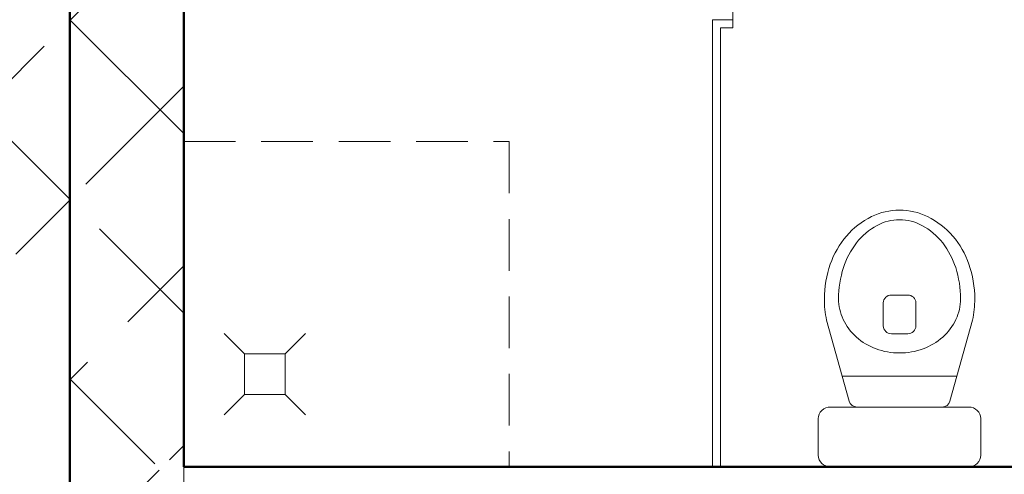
# Model space of a CAD drawing. Header units: millimetres. Extents: x -61343 to 9939, y -6894 to 7453.
# Tile 35 of 255: x -25529 to -25287, y 3578 to 3690. Entities that reach past the tile are written whole.
import ezdxf

# ---------------------------------------------------------------- set-up
doc = ezdxf.new("R2010")
doc.units = ezdxf.units.MM
doc.header["$MEASUREMENT"] = 0
doc.linetypes.add('DASHED', pattern=[19.049999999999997, 12.7, -6.35])
for name, color, linetype, lineweight in [('A_meble', 253, 'Continuous', 13), ('A_przekrojowe główne', 50, 'Continuous', 50), ('A_sanitarka', 140, 'Continuous', 13), ('A_wymiary', 253, 'Continuous', 9), ('A_ściany istniejące', 82, 'Continuous', 50), ('A_ściany istniejące hatch', 82, 'Continuous', 9), ('sanitarka', 140, 'Continuous', 13)]:
    doc.layers.add(name, color=color, linetype=linetype, lineweight=lineweight)
doc.layers.add('Konstrukcja - Ściany zew', color=7, linetype='Continuous')
doc.styles.get("Standard").update_dxf_attribs({"font": 'arial.ttf'})
doc.dimstyles.new('1do100', dxfattribs={"dimtxt": 20, "dimasz": 15, "dimexe": 15, "dimexo": 0.625, "dimgap": 6, "dimtad": 1, "dimtxsty": 'Standard', "dimblk": 'ARCHTICK', "dimcen": 2.5, "dimadec": 0, "dimazin": 0, "dimtfac": 1, "dimtmove": 0, "dimatfit": 3, "dimldrblk": 'OBLIQUE', "dimfxl": 15, "dimfxlon": 1, "dimarcsym": 0})

# ---------------------------------------------------------------- blocks, each defined once
blk = doc.blocks.new('_ArchTick')
at = {"color": 0, "linetype": 'ByBlock', "const_width": 0.15}
blk.add_lwpolyline([(-0.5, -0.5), (0.5, 0.5)], dxfattribs=at)
blk = doc.blocks.new('*D1275')
at = {"layer": 'A_wymiary', "color": 0, "lineweight": -2, "transparency": 16777216}
for p, q in [((-25578.20712169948, 3970.323442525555), (-25608.20712169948, 3970.323442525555)), ((-25593.20712169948, 3970.323442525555), (-25593.20712169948, 3368.323442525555)), ((-25578.20712169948, 3368.323442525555), (-25608.20712169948, 3368.323442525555))]:
    blk.add_line(p, q, dxfattribs=at)
at = {"layer": 'Defpoints', "color": 0, "transparency": 16777216}
for p in [(-25103.05965633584, 3970.323442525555), (-25593.20712169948, 3368.323442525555), (-24658.05965633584, 3368.323442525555)]:
    blk.add_point(p, dxfattribs=at)
at = {"layer": 'A_wymiary', "color": 0, "lineweight": -2, "transparency": 16777216, "xscale": 15, "yscale": 15, "zscale": 15}
for p, rotation in [((-25593.20712169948, 3970.323442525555), 90), ((-25593.20712169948, 3368.323442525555), 270)]:
    blk.add_blockref('_ArchTick', p, dxfattribs=dict(at, rotation=rotation))
at = {"layer": 'A_wymiary', "color": 0, "transparency": 16777216, "insert": (-25609.41858145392, 3669.323442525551), "char_height": 20, "attachment_point": 5, "rotation": 90}
blk.add_mtext('602', dxfattribs=at)
blk = doc.blocks.new('_Oblique')
at = {"color": 0, "linetype": 'ByBlock', "lineweight": -2}
blk.add_line((-0.5, -0.5), (0.5, 0.5), dxfattribs=at)
blk = doc.blocks.new('*D1259')
at = {"layer": 'A_wymiary', "color": 0, "lineweight": -2, "transparency": 16777216}
for p, q in [((-26039.05965633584, 3819.836757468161), (-26039.05965633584, 3849.836757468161)), ((-25517.05965630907, 3819.836757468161), (-25517.05965630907, 3849.836757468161)), ((-26039.05965633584, 3834.836757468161), (-25517.05965630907, 3834.836757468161))]:
    blk.add_line(p, q, dxfattribs=at)
at = {"layer": 'Defpoints', "color": 0, "transparency": 16777216}
for p in [(-25517.05965630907, 3834.836757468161), (-26039.05965633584, 3669.323442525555), (-25517.05965630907, 3669.323442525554)]:
    blk.add_point(p, dxfattribs=at)
at = {"layer": 'A_wymiary', "color": 0, "lineweight": -2, "transparency": 16777216, "xscale": 15, "yscale": 15, "zscale": 15, "rotation": 180}
blk.add_blockref('_ArchTick', (-26039.05965633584, 3834.836757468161), dxfattribs=at)
at = {"layer": 'A_wymiary', "color": 0, "lineweight": -2, "transparency": 16777216, "xscale": 15, "yscale": 15, "zscale": 15}
blk.add_blockref('_ArchTick', (-25517.05965630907, 3834.836757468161), dxfattribs=at)
at = {"layer": 'A_wymiary', "color": 0, "transparency": 16777216, "insert": (-25778.05965632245, 3851.048217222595), "char_height": 20, "attachment_point": 5}
blk.add_mtext('522', dxfattribs=at)
blk = doc.blocks.new('*D1260')
at = {"layer": 'A_wymiary', "color": 0, "lineweight": -2, "transparency": 16777216}
for p, q in [((-25517.05965630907, 3819.836757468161), (-25517.05965630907, 3849.836757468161)), ((-25489.05965630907, 3819.836757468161), (-25489.05965630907, 3849.836757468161)), ((-25517.05965630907, 3834.836757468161), (-25489.05965630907, 3834.836757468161)), ((-25489.05965630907, 3834.836757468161), (-25433.02827841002, 3834.836757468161))]:
    blk.add_line(p, q, dxfattribs=at)
at = {"layer": 'Defpoints', "color": 0, "transparency": 16777216}
for p in [(-25489.05965630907, 3834.836757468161), (-25517.05965630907, 3669.323442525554), (-25489.05965630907, 3669.323442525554)]:
    blk.add_point(p, dxfattribs=at)
at = {"layer": 'A_wymiary', "color": 0, "lineweight": -2, "transparency": 16777216, "xscale": 15, "yscale": 15, "zscale": 15, "rotation": 180}
blk.add_blockref('_ArchTick', (-25517.05965630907, 3834.836757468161), dxfattribs=at)
at = {"layer": 'A_wymiary', "color": 0, "lineweight": -2, "transparency": 16777216, "xscale": 15, "yscale": 15, "zscale": 15}
blk.add_blockref('_ArchTick', (-25489.05965630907, 3834.836757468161), dxfattribs=at)
at = {"layer": 'A_wymiary', "color": 0, "transparency": 16777216, "insert": (-25453.54396735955, 3851.048217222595), "char_height": 20, "attachment_point": 5}
blk.add_mtext('28', dxfattribs=at)
blk = doc.blocks.new('*D1261')
at = {"layer": 'A_wymiary', "color": 0, "lineweight": -2, "transparency": 16777216}
for p, q in [((-25489.05965630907, 3819.836757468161), (-25489.05965630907, 3849.836757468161)), ((-25099.05965633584, 3819.836757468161), (-25099.05965633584, 3849.836757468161)), ((-25489.05965630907, 3834.836757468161), (-25099.05965633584, 3834.836757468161))]:
    blk.add_line(p, q, dxfattribs=at)
at = {"layer": 'Defpoints', "color": 0, "transparency": 16777216}
for p in [(-25099.05965633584, 3834.836757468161), (-25489.05965630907, 3669.323442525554), (-25099.05965633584, 3669.323442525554)]:
    blk.add_point(p, dxfattribs=at)
at = {"layer": 'A_wymiary', "color": 0, "lineweight": -2, "transparency": 16777216, "xscale": 15, "yscale": 15, "zscale": 15, "rotation": 180}
blk.add_blockref('_ArchTick', (-25489.05965630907, 3834.836757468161), dxfattribs=at)
at = {"layer": 'A_wymiary', "color": 0, "lineweight": -2, "transparency": 16777216, "xscale": 15, "yscale": 15, "zscale": 15}
blk.add_blockref('_ArchTick', (-25099.05965633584, 3834.836757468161), dxfattribs=at)
at = {"layer": 'A_wymiary', "color": 0, "transparency": 16777216, "insert": (-25294.05965632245, 3851.055038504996), "char_height": 20, "attachment_point": 5}
blk.add_mtext('390', dxfattribs=at)
blk = doc.blocks.new('miska wc2')
at = {"layer": 'sanitarka'}
for p, q in [((11.85000000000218, 20), (2.850000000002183, 20)), ((11.85000000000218, 20), (2.850000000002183, 20)), ((0, 17), (0, -17)), ((0, 17), (0, -17)), ((14.70000000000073, -17), (14.70000000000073, 17)), ((14.70000000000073, -17), (14.70000000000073, 17)), ((16.11318390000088, 12.39430300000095), (36.08138115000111, 17.96578900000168)), ((16.11318390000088, 12.39430300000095), (36.08138115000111, 17.96578900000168)), ((22.29999999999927, 14.12053600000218), (22.29999999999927, -14.12053700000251)), ((14.70000000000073, 10.46106599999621), (14.70000000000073, -10.46106700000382)), ((14.70000000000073, 10.46106599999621), (14.70000000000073, -10.46106700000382)), ((34.65000000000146, 4), (40.35000000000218, 4)), ((32.75, -2), (32.75, 2)), ((42.25000000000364, 2), (42.25000000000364, -2)), ((40.35000000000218, -4), (34.65000000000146, -4)), ((36.08138115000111, -17.96579000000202), (16.11318390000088, -12.39430400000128)), ((36.08138115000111, -17.96579000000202), (16.11318390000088, -12.39430400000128)), ((2.850000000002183, -20), (11.85000000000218, -20)), ((2.850000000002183, -20), (11.85000000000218, -20))]:
    blk.add_line(p, q, dxfattribs=at)
at = {"layer": 'sanitarka', "extrusion": (0, 0, -1)}
for centre, major_axis, ratio, start_param, end_param in [((2.850000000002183, 17), (5.51091059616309e-16, 3), 0.9499999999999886, -1.570796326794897, 0), ((2.850000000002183, 17), (5.51091059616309e-16, 3), 0.9499999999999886, -1.570796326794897, 0), ((11.85000000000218, 17), (5.51091059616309e-16, 3), 0.9499999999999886, 0, 1.570796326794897), ((11.85000000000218, 17), (5.51091059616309e-16, 3), 0.9499999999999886, 0, 1.570796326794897), ((41.30000000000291, -10.01081500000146), (5.237351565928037e-15, 28.51081400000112), 0.9499999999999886, -0.1938861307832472, 0), ((41.30000000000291, -10.01081500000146), (5.237351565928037e-15, 28.51081400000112), 0.9499999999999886, -0.1938861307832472, 0), ((41.30000000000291, -10.01081500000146), (5.237351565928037e-15, 28.51081400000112), 0.9499999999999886, 0, 0.3216051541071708), ((41.30000000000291, -10.01081500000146), (5.237351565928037e-15, 28.51081400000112), 0.9499999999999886, 0, 0.3216051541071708), ((42.85226770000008, -5.106539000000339), (4.287764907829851e-15, 23.34150500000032), 0.9499999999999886, 0.3216051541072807, 0.6773864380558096), ((42.85226770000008, -5.106539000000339), (4.287764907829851e-15, 23.34150500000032), 0.9499999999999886, 0.3216051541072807, 0.6773864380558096), ((41.30000000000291, 1.909883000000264), (2.404615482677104e-15, 13.09011699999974), 0.9499999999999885, -0.4176862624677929, 0), ((41.30000000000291, -12.92279399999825), (5.129334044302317e-15, 27.92279399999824), 0.9499999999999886, 0, 0.294282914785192), ((16.60000000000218, 10.46106599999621), (3.673940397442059e-16, 2), 0.9499999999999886, -1.570796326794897, -0.2591084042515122), ((16.60000000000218, 10.46106599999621), (3.673940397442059e-16, 2), 0.9499999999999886, -1.570796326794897, -0.2591084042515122), ((41.69067799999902, 0.98324799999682), (2.590845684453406e-15, 14.10390700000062), 0.9499999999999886, -0.8198672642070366, -0.4176862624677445), ((43.12779620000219, -6.574712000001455), (3.910827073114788e-15, 21.28955099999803), 0.9499999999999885, 0.2942829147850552, 0.6316906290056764), ((45.23487245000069, -1.988478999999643), (3.552692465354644e-15, 19.33995700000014), 0.9499999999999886, 0.6773864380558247, 1.095245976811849), ((45.23487245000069, -1.988478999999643), (3.552692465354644e-15, 19.33995700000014), 0.9499999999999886, 0.6773864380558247, 1.095245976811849), ((42.29812035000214, 0.386462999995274), (2.751514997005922e-15, 14.97855000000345), 0.9499999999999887, -1.201895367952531, -0.8198672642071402), ((45.924624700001, -2.551205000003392), (2.994992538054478e-15, 16.30398000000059), 0.9499999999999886, 0.6316906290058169, 1.05568252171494), ((43.24778690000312, 0), (2.948392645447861e-15, 16.05030200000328), 0.9499999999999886, -1.570796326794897, -1.201895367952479), ((50.20598590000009, 0), (2.043680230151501e-15, 11.12527699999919), 0.9499999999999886, 1.055682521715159, 1.570796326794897), ((48.90316634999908, 0), (2.754843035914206e-15, 14.99666699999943), 0.9499999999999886, 1.095245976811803, 1.570796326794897), ((48.90316634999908, 0), (2.754843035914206e-15, 14.99666699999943), 0.9499999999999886, 1.095245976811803, 1.570796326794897), ((34.65000000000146, 2), (3.673940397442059e-16, 2), 0.9499999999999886, -1.570796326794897, 0), ((40.35000000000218, 2), (3.673940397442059e-16, 2), 0.9499999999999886, 0, 1.570796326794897), ((43.24778690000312, 0), (2.948392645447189e-15, 16.05030199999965), 0.9499999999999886, -1.939697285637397, -1.570796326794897), ((34.65000000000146, -2), (3.673940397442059e-16, 2), 0.9499999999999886, 3.141592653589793, 4.712388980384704), ((40.35000000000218, -2), (3.673940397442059e-16, 2), 0.9499999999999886, 1.570796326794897, 3.141592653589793), ((50.20598590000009, 0), (2.043680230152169e-15, 11.12527700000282), 0.9499999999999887, 1.570796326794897, 2.085910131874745), ((48.90316634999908, 0), (2.754843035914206e-15, 14.99666699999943), 0.9499999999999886, 1.570796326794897, 2.046346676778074), ((48.90316634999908, 0), (2.754843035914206e-15, 14.99666699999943), 0.9499999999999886, 1.570796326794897, 2.046346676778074), ((42.29812035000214, -0.3864640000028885), (2.751514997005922e-15, 14.97855000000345), 0.9499999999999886, -2.321725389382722, -1.939697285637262), ((45.924624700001, 2.551203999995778), (2.994992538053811e-15, 16.30397999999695), 0.9499999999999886, 2.085910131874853, 2.509902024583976), ((45.23487245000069, 1.988477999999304), (3.552692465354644e-15, 19.33995700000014), 0.9499999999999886, 2.04634667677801, 2.464206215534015), ((45.23487245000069, 1.988477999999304), (3.552692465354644e-15, 19.33995700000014), 0.9499999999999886, 2.04634667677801, 2.464206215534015), ((16.60000000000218, -10.46106700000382), (3.673940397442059e-16, 2), 0.9499999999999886, -2.882484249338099, -1.570796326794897), ((16.60000000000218, -10.46106700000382), (3.673940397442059e-16, 2), 0.9499999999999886, -2.882484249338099, -1.570796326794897), ((41.69067799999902, -0.9832490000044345), (2.590845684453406e-15, 14.10390700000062), 0.9499999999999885, -2.723906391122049, -2.32172538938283), ((43.12779620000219, 6.574711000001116), (3.910827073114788e-15, 21.28955099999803), 0.9499999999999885, 2.509902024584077, 2.847309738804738), ((41.30000000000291, -1.909884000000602), (2.404615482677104e-15, 13.09011699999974), 0.9499999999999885, 3.141592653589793, 3.559278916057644), ((41.30000000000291, 12.92279299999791), (5.129334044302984e-15, 27.92279400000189), 0.9499999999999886, 2.847309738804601, 3.141592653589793), ((42.85226770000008, 5.106538), (4.287764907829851e-15, 23.34150500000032), 0.9499999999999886, 2.464206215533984, 2.819987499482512), ((42.85226770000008, 5.106538), (4.287764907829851e-15, 23.34150500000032), 0.9499999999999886, 2.464206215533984, 2.819987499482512), ((2.850000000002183, -17), (5.51091059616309e-16, 3), 0.9499999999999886, 3.141592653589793, 4.712388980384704), ((2.850000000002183, -17), (5.51091059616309e-16, 3), 0.9499999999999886, 3.141592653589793, 4.712388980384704), ((11.85000000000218, -17), (5.51091059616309e-16, 3), 0.9499999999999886, 1.570796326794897, 3.141592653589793), ((11.85000000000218, -17), (5.51091059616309e-16, 3), 0.9499999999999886, 1.570796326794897, 3.141592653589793), ((41.30000000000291, 10.01081400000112), (5.237351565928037e-15, 28.51081400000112), 0.9499999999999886, 3.141592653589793, 3.335478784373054), ((41.30000000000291, 10.01081400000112), (5.237351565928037e-15, 28.51081400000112), 0.9499999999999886, 3.141592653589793, 3.335478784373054), ((41.30000000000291, 10.01081400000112), (5.237351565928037e-15, 28.51081400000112), 0.9499999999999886, 2.819987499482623, 3.141592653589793), ((41.30000000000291, 10.01081400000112), (5.237351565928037e-15, 28.51081400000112), 0.9499999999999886, 2.819987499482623, 3.141592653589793)]:
    blk.add_ellipse(centre, major_axis=major_axis, ratio=ratio, start_param=start_param, end_param=end_param, dxfattribs=at)

msp = doc.modelspace()

# ---------------------------------------------------------------- hatches: boundary and pattern name
at = {"layer": 'A_ściany istniejące hatch'}
h = msp.add_hatch(dxfattribs=at)
h.set_pattern_fill('NET', color=256, scale=250, angle=45)
h.set_pattern_definition([(45, (7385.571392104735, 0), (-22.09708691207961, 22.09708691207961), []), (135, (7385.571392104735, 0), (-22.09708691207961, -22.09708691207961), [])])
h.paths.add_polyline_path([(-24601.05965633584, 5156.323444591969), (-24559.05965633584, 5156.323441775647), (-24559.05965633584, 4894.323442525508), (-24349.05965633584, 4894.323442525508), (-24349.05965633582, 4852.323442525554), (-24601.05965633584, 4852.323442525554)], flags=16)
h.paths.add_polyline_path([(-24007.05800551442, 4880.323442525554), (-24007.05800551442, 4820.323442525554), (-24127.05965633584, 4820.323442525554), (-24127.05965633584, 4660.323442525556), (-24187.05965633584, 4660.323442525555), (-24187.05965633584, 4852.323442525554), (-24229.05965633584, 4852.323442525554), (-24229.05965633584, 4894.323442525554), (-24225.05965633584, 4894.323442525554), (-24225.05965633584, 5553.323442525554), (-24559.05965633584, 5553.323442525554), (-24559.05965633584, 5507.323442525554), (-24601.05965633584, 5507.323442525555), (-24601.05965633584, 5597.323442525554), (-24143.05965633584, 5597.323442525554), (-24143.05965931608, 5553.323442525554), (-24181.05965633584, 5553.323442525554), (-24181.05965633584, 4880.323442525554)], flags=17)
h.paths.add_polyline_path([(-23403.05965633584, 4880.323442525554), (-23261.05965633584, 4880.323442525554), (-23261.05965633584, 4942.323442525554), (-23217.05965633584, 4942.323442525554), (-23217.05965633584, 4657.323445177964), (-23277.05965633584, 4657.323445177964), (-23277.05965633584, 4820.323442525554), (-23403.05965633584, 4820.323442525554)], flags=17)
h.paths.add_polyline_path([(-23360.05965633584, 4000.323442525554), (-23277.05965633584, 4000.323442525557), (-23277.05965633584, 4115.323445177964), (-23217.05965633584, 4115.323445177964), (-23217.05965633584, 3942.323442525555), (-23277.05965633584, 3942.323442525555), (-23277.05965633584, 3975.323442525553), (-23360.05965633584, 3975.323442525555)], flags=17)
h.paths.add_polyline_path([(-23717.05965633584, 4570.323442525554), (-23687.05965633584, 4570.323442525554), (-23687.05965633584, 4540.323442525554), (-23717.05965633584, 4540.323442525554)], flags=17)
h.paths.add_polyline_path([(-23717.05965633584, 4276.323442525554), (-23687.05965633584, 4276.323442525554), (-23687.05965633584, 4306.323442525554), (-23717.05965633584, 4306.323442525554)], flags=17)
h.paths.add_polyline_path([(-24205.05965633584, 2730.323442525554), (-24145.05965633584, 2730.323442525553), (-24145.05965633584, 2570.323442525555), (-23907.05965633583, 2570.323442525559), (-23907.05965633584, 2750.323442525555), (-23847.05965633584, 2750.323442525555), (-23847.05965633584, 2570.323442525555), (-23277.05965633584, 2570.323442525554), (-23277.05965633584, 2720.323442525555), (-23217.05965633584, 2720.323442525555), (-23217.05965633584, 2510.323442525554), (-24205.05965633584, 2510.323442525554)])
h.paths.add_polyline_path([(-26687.05965227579, 5880.323442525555), (-26474.05965633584, 5880.32344487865), (-26474.05966137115, 5974.357659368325), (-26449.05965901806, 5974.35765319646), (-26449.05965901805, 5855.323442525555), (-26687.05965227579, 5855.323442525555)], flags=17)
h.paths.add_polyline_path([(-26054.05965633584, 5854.668952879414), (-26019.05965633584, 5854.668952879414), (-26019.05965633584, 5974.35765319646), (-26054.05965633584, 5974.35765319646)], flags=17)
h.paths.add_polyline_path([(-25764.05965630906, 4030.323442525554), (-25694.05966801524, 4030.323442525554), (-25694.05966801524, 3970.323442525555), (-25764.05965630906, 3970.323442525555)], flags=17)
h.paths.add_polyline_path([(-25354.05965630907, 4030.323442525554), (-25284.05965630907, 4030.323442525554), (-25284.05965630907, 3970.323442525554), (-25354.05965630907, 3970.323442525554)], flags=17)
h.paths.add_polyline_path([(-24913.05965630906, 4030.323442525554), (-24845.05966801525, 4030.323442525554), (-24845.05966801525, 3970.323442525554), (-24913.05965630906, 3970.323442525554)], flags=17)
h.paths.add_polyline_path([(-24710.05965630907, 4030.323442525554), (-24629.05966801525, 4030.323442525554), (-24629.05966801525, 3970.323442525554), (-24710.05965630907, 3970.323442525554)], flags=17)
h.paths.add_polyline_path([(-24127.05965633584, 4530.323438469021), (-24187.05965633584, 4530.323438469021), (-24187.05965633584, 4454.323442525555), (-24127.05965633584, 4454.323442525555)], flags=17)
h.paths.add_polyline_path([(-24559.05965633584, 5377.323440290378), (-24601.05965633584, 5377.323440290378), (-24601.05965633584, 5286.323444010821), (-24559.05965633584, 5286.323444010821)], flags=16)
h.paths.add_polyline_path([(-24013.05965633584, 5597.323442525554), (-23879.05965633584, 5597.323442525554), (-23879.05965633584, 5553.323442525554), (-24013.05965633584, 5553.323442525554)], flags=17)
h.paths.add_polyline_path([(-23261.05965633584, 5277.323444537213), (-23217.05965633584, 5277.323444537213), (-23217.05965633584, 5352.323442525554), (-23261.05965633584, 5352.323442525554)], flags=17)
h.paths.add_polyline_path([(-23261.05965633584, 5072.323442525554), (-23217.05965633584, 5072.323442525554), (-23217.05965633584, 5147.323442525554), (-23261.05965633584, 5147.323442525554)], flags=17)
h.paths.add_polyline_path([(-23277.05965633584, 4451.32344741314), (-23217.05965633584, 4451.32344741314), (-23217.05965633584, 4527.323445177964), (-23277.05965633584, 4527.323445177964)], flags=17)
h.paths.add_polyline_path([(-23277.05965633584, 4245.32344741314), (-23217.05965633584, 4245.32344741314), (-23217.05965633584, 4321.323445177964), (-23277.05965633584, 4321.323445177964)], flags=17)
h.paths.add_polyline_path([(-23277.05965633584, 3737.323444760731), (-23217.05965633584, 3737.323444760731), (-23217.05965633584, 3812.323442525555), (-23277.05965633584, 3812.323442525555)], flags=17)
h.paths.add_polyline_path([(-23277.05965633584, 3532.323444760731), (-23217.05965633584, 3532.323444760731), (-23217.05965633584, 3607.323442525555), (-23277.05965633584, 3607.323442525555)], flags=17)
h.paths.add_polyline_path([(-23277.05965633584, 3060.32344476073), (-23217.05965633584, 3060.32344476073), (-23217.05965633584, 3130.323442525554), (-23277.05965633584, 3130.323442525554)], flags=17)
h.paths.add_polyline_path([(-23217.05965633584, 2855.323442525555), (-23277.05965633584, 2855.323442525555), (-23277.05965633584, 2925.323442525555), (-23217.05965633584, 2925.323442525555)], flags=17)
h.paths.add_polyline_path([(-24502.05965659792, 2970.323442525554), (-24432.05965633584, 2970.323442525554), (-24432.05965633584, 2910.323442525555), (-24502.05965659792, 2910.323442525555)], flags=17)
h.paths.add_polyline_path([(-24707.05965633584, 2910.323442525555), (-24637.05965633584, 2910.323442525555), (-24637.05965633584, 2970.323442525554), (-24707.05965633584, 2970.323442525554)], flags=17)
h.paths.add_polyline_path([(-24912.05965659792, 2970.323442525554), (-24842.05965633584, 2970.323442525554), (-24842.05965633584, 2910.323442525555), (-24912.05965659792, 2910.323442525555)], flags=17)
h.paths.add_polyline_path([(-25169.05965633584, 2910.323442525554), (-25047.05966804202, 2910.323442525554), (-25047.05966804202, 2970.323442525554), (-25169.05965633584, 2970.323442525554)], flags=17)
h.paths.add_polyline_path([(-25374.05965659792, 2970.323442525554), (-25304.05965633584, 2970.323442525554), (-25304.05965633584, 2910.323442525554), (-25374.05965659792, 2910.323442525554)], flags=17)
h.paths.add_polyline_path([(-25579.05965633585, 2910.323442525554), (-25509.05965633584, 2910.323442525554), (-25509.05965633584, 2970.323442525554), (-25579.05965633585, 2970.323442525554)], flags=17)
h.paths.add_polyline_path([(-25784.05965659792, 2970.323442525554), (-25714.05965633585, 2970.323442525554), (-25714.05965633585, 2910.323442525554), (-25784.05965659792, 2910.323442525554)], flags=17)
h.paths.add_polyline_path([(-23895.05965633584, 2970.323442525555), (-23981.55965633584, 2970.323442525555), (-23981.54424533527, 2910.323442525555), (-23907.05965633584, 2910.323442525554), (-23907.05965633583, 2860.323442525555), (-23847.05965633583, 2860.323442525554), (-23847.05965633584, 3103.823442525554), (-23895.05965633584, 3103.823442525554)], flags=17)
h.paths.add_polyline_path([(-24091.55965633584, 2970.323442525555), (-24091.54424533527, 2910.323442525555), (-24145.05965633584, 2910.323442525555), (-24145.05965633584, 2870.323442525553), (-24205.05965633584, 2870.323442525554), (-24205.05965633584, 2910.323442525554), (-24297.05965633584, 2910.323442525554), (-24297.05965633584, 2970.323442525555)], flags=17)
h.paths.add_polyline_path([(-26079.05965633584, 2864.323442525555), (-26019.05965633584, 2864.323442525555), (-26019.05965633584, 2910.323442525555), (-25919.05965633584, 2910.323442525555), (-25919.05966804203, 2970.323442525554), (-26079.05965633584, 2970.323442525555)], flags=17)
h.paths.add_polyline_path([(-24289.05965630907, 4030.323442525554), (-24187.05965633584, 4030.323442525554), (-24187.05965633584, 4324.323442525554), (-24127.05965633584, 4324.32343846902), (-24127.05965633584, 4000.323442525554), (-24110.05965633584, 4000.323442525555), (-24110.05965633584, 3975.323442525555), (-24127.05965633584, 3975.323442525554), (-24127.05965633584, 3620.323442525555), (-24100.05965633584, 3620.323442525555), (-24100.05965633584, 3540.323442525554), (-24127.05965633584, 3540.323442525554), (-24127.05965633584, 3320.323442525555), (-24302.55965633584, 3320.323442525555), (-24302.55965633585, 3368.323442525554), (-24167.05965633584, 3368.323442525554), (-24167.05965633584, 3970.323442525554), (-24289.05965657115, 3970.323442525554)], flags=17)
h.paths.add_polyline_path([(-24494.05965630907, 4030.323442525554), (-24424.05965630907, 4030.323442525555), (-24424.05965630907, 3970.323442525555), (-24457.05965633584, 3970.323442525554), (-24457.05965633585, 3804.323442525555), (-24489.05965633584, 3804.323445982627), (-24489.05965633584, 3970.323442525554), (-24494.05965630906, 3970.323442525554)], flags=17)
h.paths.add_polyline_path([(-24736.05965633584, 3368.323442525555), (-24489.05965633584, 3368.323442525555), (-24489.05965633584, 3518.323447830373), (-24457.05965633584, 3518.3234443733), (-24457.05965633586, 3368.323442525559), (-24412.55965633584, 3368.323442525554), (-24412.55965633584, 3320.323442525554), (-24736.05965633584, 3320.323442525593)], flags=17)
h.paths.add_polyline_path([(-25725.05965633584, 3368.323442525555), (-25725.05965633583, 3320.323442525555), (-25485.05965633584, 3320.323442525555), (-25485.05965633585, 3368.323442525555), (-25489.05965630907, 3368.323442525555), (-25489.05965630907, 3460.323442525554), (-25517.05965630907, 3460.323442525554), (-25517.05965630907, 3368.323442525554)], flags=17)
h.paths.add_polyline_path([(-26079.05965633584, 4061.323442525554), (-26019.05965633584, 4061.323442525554), (-26019.05965633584, 4030.323442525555), (-25899.05965630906, 4030.323442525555), (-25899.05966801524, 3970.323442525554), (-26039.05965633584, 3970.323442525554), (-26039.05965633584, 3368.323442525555), (-25835.05965633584, 3368.323442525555), (-25835.05965633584, 3320.323442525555), (-26079.05965633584, 3320.323442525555)], flags=17)
h.paths.add_polyline_path([(-26019.05965633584, 4357.738516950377), (-26079.05965633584, 4357.738516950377), (-26079.05965633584, 4201.323453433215), (-26019.05965633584, 4201.323453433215)], flags=17)
h.paths.add_polyline_path([(-26019.05965633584, 4572.297004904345), (-26079.05965633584, 4572.297004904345), (-26079.05965633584, 4492.738518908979), (-26019.05965633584, 4492.738518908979)], flags=17)
h.paths.add_polyline_path([(-26019.05965633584, 4787.323442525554), (-26079.05965633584, 4787.323442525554), (-26079.05965633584, 4707.297013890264), (-26019.05965633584, 4707.297013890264)], flags=17)
h.paths.add_polyline_path([(-26019.05965633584, 5107.323442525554), (-26079.05965633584, 5107.323442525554), (-26079.05965633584, 4922.323442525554), (-26019.05965633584, 4922.323442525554)], flags=17)
h.paths.add_polyline_path([(-26019.05965633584, 5312.323442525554), (-26079.05965633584, 5312.323442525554), (-26079.05965633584, 5242.323455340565), (-26019.05965633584, 5242.323455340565)], flags=17)
h.paths.add_polyline_path([(-26019.05965633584, 5527.323442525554), (-26079.05965633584, 5527.323442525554), (-26079.05965633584, 5447.323442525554), (-26019.05965633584, 5447.323442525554)], flags=17)
h.paths.add_polyline_path([(-27069.05965633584, 5252.439788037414), (-27129.05965633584, 5252.439788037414), (-27129.05965633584, 5322.419772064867), (-27069.05965633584, 5322.419772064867), (-27069.05965633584, 5324.323442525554), (-26609.05965633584, 5324.323442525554), (-26609.05965633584, 5314.323442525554), (-26640.15965633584, 5314.323442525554), (-26640.15965633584, 5238.323442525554), (-26655.15965633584, 5238.323442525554), (-26655.15965633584, 5314.323442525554), (-26911.05965633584, 5314.323442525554), (-26911.05965633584, 5299.320287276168), (-26918.05965633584, 5299.320287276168), (-26918.05965633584, 5314.323442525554), (-27069.05965633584, 5314.323442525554)])
h.paths.add_polyline_path([(-27069.05965633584, 5197.323442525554), (-27069.05965633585, 5204.323442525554), (-26918.05965633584, 5204.323442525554), (-26918.05965633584, 5209.320288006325), (-26911.05965633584, 5209.320288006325), (-26911.05965633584, 5186.842374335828), (-26918.05965633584, 5186.842373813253), (-26918.05965633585, 5197.323442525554)], flags=17)
h.paths.add_polyline_path([(-27129.05965633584, 5117.439788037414), (-27069.05965633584, 5117.439788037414), (-27069.05965633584, 5087.323442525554), (-26918.05965633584, 5087.323442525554), (-26918.05965633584, 5096.842374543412), (-26911.05965633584, 5096.842374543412), (-26911.05965633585, 5087.323442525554), (-26655.15965633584, 5087.323442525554), (-26655.15965633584, 5143.323442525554), (-26640.15965633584, 5143.323442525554), (-26640.15965633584, 5087.323442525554), (-26612.05965609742, 5087.323442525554), (-26612.05965633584, 5072.323442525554), (-27069.05965633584, 5072.323442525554), (-27069.05965633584, 5046.959804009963), (-27129.05965633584, 5046.959804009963)])
h.paths.add_polyline_path([(-27129.05965633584, 4916.959804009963), (-27069.05965633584, 4916.959804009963), (-27069.05965633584, 4872.323442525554), (-26477.05965633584, 4872.323442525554), (-26477.05965633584, 4889.588796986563), (-26429.05965633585, 4889.588796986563), (-26429.05965633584, 4560.322612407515), (-26477.05965633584, 4560.322612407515), (-26477.05965633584, 4832.323442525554), (-27069.05965633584, 4832.323442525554), (-27069.05965633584, 4754.452296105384), (-27129.05965633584, 4754.452296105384)])
h.paths.add_polyline_path([(-27129.05965633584, 4414.472312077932), (-27069.05965633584, 4414.472312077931), (-27069.05965633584, 4392.323442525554), (-26477.05965633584, 4392.323442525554), (-26477.05965633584, 4450.322612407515), (-26429.05965633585, 4450.322612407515), (-26429.05965633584, 4053.322612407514), (-26477.05965633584, 4053.322612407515), (-26477.05965633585, 4367.323442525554), (-27069.05965633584, 4367.323442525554), (-27069.05965633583, 4344.256026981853), (-27129.05965633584, 4344.256026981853)])
h.paths.add_polyline_path([(-27129.05965633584, 4000.125357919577), (-27069.05965633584, 4000.125357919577), (-27069.05965633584, 3930.323442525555), (-26477.05965633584, 3930.323442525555), (-26477.05965633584, 3943.322612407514), (-26429.05965633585, 3943.322612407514), (-26429.05965633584, 3884.684373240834), (-26477.05965633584, 3884.684373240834), (-26477.05965633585, 3887.323442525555), (-27069.05965633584, 3887.323442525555), (-27069.05965633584, 3835.125357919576), (-27129.05965633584, 3835.125357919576)])
h.paths.add_polyline_path([(-27129.05965633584, 3700.125357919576), (-27069.05965633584, 3700.125357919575), (-27069.05965633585, 3645.543180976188), (-27010.05965633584, 3645.543180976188), (-27010.05965633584, 3787.240861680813), (-27000.69587569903, 3787.240861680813), (-27000.69587692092, 3781.240861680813), (-27004.05965633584, 3781.240861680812), (-27004.05965633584, 3645.543180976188), (-26907.05965633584, 3645.543180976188), (-26907.05965633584, 3781.240861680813), (-26911.69587692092, 3781.240861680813), (-26911.69587692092, 3787.240861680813), (-26896.5144484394, 3787.240861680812), (-26896.5144484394, 3781.240861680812), (-26901.05965633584, 3781.240861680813), (-26901.05965633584, 3645.543180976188), (-26804.05965633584, 3645.543180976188), (-26804.05965633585, 3781.240861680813), (-26807.5144484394, 3781.240861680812), (-26807.51444953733, 3787.240861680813), (-26798.05965633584, 3787.240861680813), (-26798.05965633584, 3752.240861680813), (-26793.88796868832, 3752.240861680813), (-26793.88796868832, 3746.240861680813), (-26798.05965633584, 3746.240861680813), (-26798.05965633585, 3645.543180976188), (-26630.05965633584, 3645.543180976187), (-26630.05965633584, 3746.240861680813), (-26704.88796654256, 3746.240861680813), (-26704.88796753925, 3752.240861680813), (-26624.05965633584, 3752.240861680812), (-26624.05965633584, 3645.543180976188), (-26477.05965633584, 3645.543180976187), (-26477.05965633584, 3774.684373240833), (-26429.05965633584, 3774.684373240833), (-26429.05965633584, 3627.829504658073), (-26477.05965633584, 3627.829504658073), (-26477.05965633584, 3630.543180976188), (-26624.05965633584, 3630.543180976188), (-26624.05965633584, 3588.24317934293), (-26630.05965633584, 3588.243180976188), (-26630.05965633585, 3630.543180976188), (-27069.05965633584, 3630.543180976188), (-27129.05965633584, 3630.543180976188)])
h.paths.add_polyline_path([(-27129.05965633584, 4549.472312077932), (-27069.05965633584, 4549.472312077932), (-27069.05965633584, 4619.452296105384), (-27129.05965633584, 4619.452296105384)])
h.paths.add_polyline_path([(-27129.05965633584, 4135.125357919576), (-27069.05965633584, 4135.125357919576), (-27069.05965633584, 4209.256026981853), (-27129.05965633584, 4209.256026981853)], flags=17)
h.paths.add_polyline_path([(-27129.05965633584, 3425.563196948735), (-27069.05965633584, 3425.563196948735), (-27069.05965633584, 3495.543180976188), (-27129.05965633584, 3495.543180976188)], flags=17)
h.paths.add_polyline_path([(-27129.05965633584, 3220.583212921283), (-27129.05965633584, 3290.563196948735), (-27069.05965633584, 3290.563196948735), (-27069.05965633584, 3280.563196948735), (-27022.05965633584, 3280.563196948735), (-27022.05965633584, 3451.543196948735), (-27010.8489369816, 3451.543196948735), (-27010.8489369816, 3445.543196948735), (-27016.05965633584, 3445.543196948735), (-27016.05965633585, 3280.563196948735), (-26917.05965633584, 3280.563196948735), (-26917.05965633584, 3445.543196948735), (-26921.84893456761, 3445.543196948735), (-26921.84893456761, 3451.543196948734), (-26906.54779697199, 3451.543196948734), (-26906.54779697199, 3445.543196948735), (-26911.05965633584, 3445.543196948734), (-26911.05965633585, 3280.563196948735), (-26814.05965633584, 3280.563196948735), (-26814.05965633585, 3445.543196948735), (-26817.54779522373, 3445.543196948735), (-26817.54779826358, 3451.543196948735), (-26803.51444971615, 3451.543196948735), (-26803.5144484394, 3445.543196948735), (-26808.05965633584, 3445.543196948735), (-26808.05965633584, 3280.563196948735), (-26711.05965633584, 3280.563196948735), (-26711.05965633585, 3445.543196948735), (-26714.5144484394, 3445.543196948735), (-26714.5144484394, 3451.543196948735), (-26711.05965633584, 3451.543196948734), (-26711.05965633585, 3495.543180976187), (-26630.05965633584, 3495.543180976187), (-26630.05965633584, 3499.243179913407), (-26624.05965633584, 3499.243179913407), (-26624.05965633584, 3485.215646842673), (-26630.05965633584, 3485.215646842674), (-26630.05965633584, 3489.543180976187), (-26705.05965633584, 3489.543180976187), (-26705.05965633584, 3280.563196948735), (-26630.05965633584, 3280.563196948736), (-26630.05965633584, 3396.215642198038), (-26624.05965633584, 3396.21564435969), (-26624.05965633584, 3280.563196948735), (-26477.05965633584, 3280.563196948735), (-26477.05965633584, 3517.829504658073), (-26429.05965633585, 3517.829504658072), (-26429.05965633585, 3084.023442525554), (-26477.05965633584, 3084.023442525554), (-26477.05965633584, 3265.563196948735), (-26624.05965633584, 3265.563196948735), (-26624.05965633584, 3168.053688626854), (-26630.05965633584, 3168.053688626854), (-26630.05965633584, 3265.563196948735), (-26705.05965633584, 3265.563196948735), (-26705.05965633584, 3072.723442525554), (-26630.05965633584, 3072.723442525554), (-26630.05965633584, 3079.05368821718), (-26624.05965633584, 3079.05368821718), (-26624.05965633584, 3063.023443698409), (-26630.05965633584, 3063.023442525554), (-26630.05965633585, 3066.723442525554), (-26711.05965633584, 3066.723442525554), (-26711.05965633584, 3140.323442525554), (-26714.5144484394, 3140.323442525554), (-26714.5144484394, 3146.323442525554), (-26711.05965633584, 3146.323442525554), (-26711.05965633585, 3265.563196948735), (-26808.05965633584, 3265.563196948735), (-26808.05965633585, 3146.323442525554), (-26803.51444929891, 3146.323442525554), (-26803.5144484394, 3140.323442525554), (-26817.54779697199, 3140.323442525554), (-26817.54779522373, 3146.323442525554), (-26814.05965633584, 3146.323442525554), (-26814.05965633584, 3265.563196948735), (-26911.05965633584, 3265.563196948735), (-26911.05965633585, 3146.323442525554), (-26906.54779697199, 3146.323442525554), (-26906.54779697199, 3140.323442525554), (-26921.84893562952, 3140.323442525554), (-26921.84893456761, 3146.323442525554), (-26917.05965633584, 3146.323442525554), (-26917.05965633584, 3265.563196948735), (-27016.05965633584, 3265.563196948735), (-27016.05965633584, 3146.323442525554), (-27010.84893516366, 3146.323442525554), (-27010.8489369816, 3140.323442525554), (-27022.05965633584, 3140.323442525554), (-27022.05965633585, 3265.563196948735), (-27069.05965633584, 3265.563196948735), (-27069.05965633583, 3220.583212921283)])
h.paths.add_polyline_path([(-27009.05965633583, 2829.323442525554), (-27069.05965633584, 2829.323442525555), (-27069.05965633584, 2910.323442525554), (-27129.05965633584, 2910.323442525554), (-27129.05965633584, 3085.583212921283), (-27069.05965633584, 3085.583212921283), (-27069.05965633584, 2970.323442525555), (-26630.05965633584, 2970.323442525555), (-26630.05965633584, 2974.023442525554), (-26624.05965633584, 2974.023443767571), (-26624.05965633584, 2970.323442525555), (-26477.05965633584, 2970.323442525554), (-26477.05965633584, 2974.023442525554), (-26429.05965633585, 2974.023442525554), (-26429.05965633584, 2919.323443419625), (-26454.05965633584, 2919.323442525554), (-26454.05965633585, 2930.323442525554), (-26624.05965633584, 2930.323442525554), (-26624.05965633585, 2925.583212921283), (-26630.05965633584, 2925.583212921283), (-26630.05965633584, 2930.323442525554), (-26814.05965633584, 2930.323442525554), (-26814.05965633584, 2890.070277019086), (-26839.05965633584, 2890.070277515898), (-26839.05965633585, 2930.323442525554), (-27009.05965633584, 2930.323442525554)])
h.paths.add_polyline_path([(-27009.05965633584, 2580.323442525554), (-27009.05965633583, 2619.323442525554), (-27069.05965633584, 2619.323442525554), (-27069.05965633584, 2520.323442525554), (-26019.05965633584, 2520.323442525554), (-26019.05965633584, 2724.323442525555), (-26079.05965633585, 2724.323442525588), (-26079.05965633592, 2580.323442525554)])
edge = h.paths.add_edge_path()
edge.add_line((-23749.05965633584, 5597.323442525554), (-23749.05965991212, 5553.323442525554))
edge.add_line((-23749.05965991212, 5553.323442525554), (-23711.05965633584, 5553.323442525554))
edge.add_line((-23711.05965633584, 5553.323442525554), (-23711.05965633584, 5403.323442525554))
edge.add_line((-23711.05965633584, 5403.323442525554), (-23684.05965633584, 5403.323442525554))
edge.add_line((-23684.05965633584, 5403.323442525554), (-23684.05965633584, 5553.323442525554))
edge.add_line((-23684.05965633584, 5553.323442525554), (-23261.05965633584, 5553.323442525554))
edge.add_line((-23261.05965633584, 5553.323442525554), (-23261.05965633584, 5482.323440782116))
edge.add_line((-23261.05965633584, 5482.323440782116), (-23217.05965633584, 5482.323442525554))
edge.add_line((-23217.05965633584, 5482.323442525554), (-23217.05965633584, 5597.323442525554))
edge.add_line((-23217.05965633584, 5597.323442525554), (-23749.05965633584, 5597.323485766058))
edge.add_line((-27084.05965633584, 5974.357659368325), (-27049.05965633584, 5974.357659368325))
edge.add_line((-27049.05965633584, 5974.357659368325), (-27049.05964925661, 5880.32344487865))
edge.add_line((-27049.05964925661, 5880.32344487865), (-26867.05965633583, 5880.32344487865))
edge.add_line((-26867.05965633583, 5880.32344487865), (-26867.05965218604, 5855.323442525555))
edge.add_line((-26867.05965218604, 5855.323442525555), (-27084.05965633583, 5855.323442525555))
edge.add_line((-27084.05965633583, 5855.323442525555), (-27084.05965633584, 5974.35765319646))
edge.add_line((-25489.05965630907, 3570.323442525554), (-25517.05965630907, 3570.323442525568))
edge.add_line((-25517.05965630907, 3570.323442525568), (-25517.05965624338, 3855.323442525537))
edge.add_line((-25517.05965624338, 3855.323442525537), (-25489.0596563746, 3855.323442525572))
edge.add_line((-25489.0596563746, 3855.323442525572), (-25489.05965617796, 3775.342492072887))
edge.add_line((-25489.05965617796, 3775.342492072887), (-25489.05965630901, 3683.71488578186))
edge.add_line((-25489.05965630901, 3683.71488578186), (-25489.05965630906, 3580.323442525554))
edge.add_line((-25489.05965630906, 3580.323442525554), (-25489.05966801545, 3570.323442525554))
edge.add_line((-26179.05965633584, 5852.323442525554), (-26019.05965633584, 5852.323442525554))
edge.add_line((-26019.05965633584, 5852.323442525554), (-26019.05965633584, 5662.323442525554))
edge.add_line((-26019.05965633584, 5662.323442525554), (-26079.05965633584, 5662.323442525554))
edge.add_line((-26079.05965633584, 5662.323442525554), (-26079.05965633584, 5792.323442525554))
edge.add_line((-26079.05965633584, 5792.323442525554), (-26179.05965633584, 5792.323442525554))
edge.add_line((-26179.05965633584, 5792.323442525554), (-26179.05965821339, 5852.323442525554))
edge.add_line((-26687.05965052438, 5852.323442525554), (-26329.05965633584, 5852.323442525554))
edge.add_line((-26329.05965633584, 5852.323442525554), (-26329.05965633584, 5792.323442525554))
edge.add_line((-26329.05965633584, 5792.323442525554), (-26429.05965633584, 5792.323442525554))
edge.add_line((-26429.05965633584, 5792.323442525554), (-26429.05965633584, 4999.588796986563))
edge.add_line((-26429.05965633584, 4999.588796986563), (-26477.05965633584, 4999.588796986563))
edge.add_line((-26477.05965633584, 4999.588796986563), (-26477.05965633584, 5072.323442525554))
edge.add_line((-26477.05965633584, 5072.323442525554), (-26517.05965299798, 5072.323442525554))
edge.add_line((-26517.05965299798, 5072.323442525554), (-26517.05965633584, 5087.323442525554))
edge.add_line((-26517.05965633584, 5087.323442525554), (-26477.05965633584, 5087.323442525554))
edge.add_line((-26477.05965633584, 5087.323442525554), (-26477.05965633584, 5792.323442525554))
edge.add_line((-26477.05965633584, 5792.323442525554), (-26687.05965141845, 5792.323442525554))
edge.add_line((-26687.05965141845, 5792.323442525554), (-26687.05965633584, 5852.323442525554))
edge.add_line((-26839.05965633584, 2790.070277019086), (-26814.05965633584, 2790.07027602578))
edge.add_line((-26814.05965633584, 2790.07027602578), (-26814.05965633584, 2755.323442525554))
edge.add_line((-26814.05965633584, 2755.323442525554), (-26454.05965633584, 2755.323442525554))
edge.add_line((-26454.05965633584, 2755.323442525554), (-26454.05965633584, 2821.355609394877))
edge.add_line((-26454.05965633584, 2821.355609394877), (-26429.05965633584, 2821.355609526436))
edge.add_line((-26429.05965633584, 2821.355609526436), (-26429.05965633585, 2750.323442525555))
edge.add_line((-26429.05965633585, 2750.323442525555), (-26759.05965633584, 2750.323442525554))
edge.add_line((-26759.05965633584, 2750.323442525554), (-26759.05965633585, 2730.323442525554))
edge.add_line((-26759.05965633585, 2730.323442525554), (-26839.05965633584, 2730.323442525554))
edge.add_line((-26839.05965633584, 2730.323442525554), (-26839.05965396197, 2790.070277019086))
h.paths.add_polyline_path([(-25059.05965633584, 3855.323442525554), (-25099.05965633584, 3855.323442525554), (-25099.05965633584, 3368.323442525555), (-25375.05965633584, 3368.323442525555), (-25375.05965633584, 3320.323442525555), (-24846.05965633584, 3320.323442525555), (-24846.05965633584, 3368.323442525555), (-25059.05965633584, 3368.323442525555)], flags=17)
h.paths.add_polyline_path([(-25099.05965633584, 3955.323442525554), (-25059.05965633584, 3955.323442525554), (-25059.05965633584, 3970.323442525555), (-25048.05965630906, 3970.323442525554), (-25048.05965630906, 4030.323442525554), (-25149.05965630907, 4030.323442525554), (-25149.05965657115, 3970.323442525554), (-25099.05965633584, 3970.323442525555)], flags=17)
h.paths.add_polyline_path([(-23578.05965693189, 4820.323442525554), (-23832.05800551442, 4820.323442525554), (-23832.05800239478, 4880.323442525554), (-23711.05965633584, 4880.323442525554), (-23711.05965633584, 4953.323446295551), (-23684.05965633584, 4953.323446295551), (-23684.05965633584, 4880.323442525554), (-23578.05965693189, 4880.323442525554)], flags=17)
h.paths.add_polyline_path([(-23789.5634736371, 3577.323442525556), (-23779.5634736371, 3577.323442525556), (-23779.5634736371, 3592.323442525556), (-23789.5634736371, 3592.323442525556)], flags=17)
h.paths.add_polyline_path([(-23699.5634736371, 3749.323442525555), (-23684.5634736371, 3749.323442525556), (-23684.5634736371, 3975.323442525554), (-23644.05965633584, 3975.323442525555), (-23644.05965261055, 4000.323442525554), (-24000.05965633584, 4000.323442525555), (-24000.05965633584, 3975.323442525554), (-23939.05965633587, 3975.323442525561), (-23939.05965633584, 3749.323442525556), (-23921.05965633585, 3749.323442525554), (-23921.05965633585, 3759.323442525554), (-23929.05965633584, 3759.323442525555), (-23929.05965633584, 3975.323442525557), (-23789.5634736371, 3975.323442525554), (-23789.5634736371, 3759.323442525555), (-23836.05965762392, 3759.323442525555), (-23836.05965762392, 3749.323442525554), (-23774.56347214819, 3749.323442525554), (-23774.56347214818, 3759.323442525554), (-23779.56347363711, 3759.323442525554), (-23779.5634736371, 3975.323442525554), (-23694.56347363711, 3975.323442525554), (-23694.56347363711, 3759.323442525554), (-23699.5634736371, 3759.323442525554)], flags=17)
h.paths.add_polyline_path([(-23929.05965633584, 3592.323442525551), (-23939.05965633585, 3592.323442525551), (-23939.05965633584, 3368.323442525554), (-23997.05965633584, 3368.323442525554), (-23997.05965633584, 3320.323442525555), (-23895.05965633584, 3320.323442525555), (-23895.05965633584, 3213.823442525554), (-23847.05965633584, 3213.823442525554), (-23847.05965633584, 3320.323442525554), (-23277.05965633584, 3320.323442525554), (-23277.05965633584, 3265.32344476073), (-23217.05965633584, 3265.323442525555), (-23217.05965633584, 3402.323442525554), (-23277.05965633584, 3402.323442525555), (-23277.05965633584, 3368.323442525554), (-23779.5634736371, 3368.323442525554), (-23779.5634736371, 3477.323442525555), (-23789.5634736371, 3477.323442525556), (-23789.5634736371, 3368.323442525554), (-23929.05965633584, 3368.323442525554)], flags=17)
h.paths.add_polyline_path([(-27129.05965633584, 5662.39975609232), (-27069.05965633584, 5662.399756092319), (-27069.05965633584, 5792.323442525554), (-26867.05966393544, 5792.323442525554), (-26867.05966393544, 5852.323442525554), (-27129.05965633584, 5852.323442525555)])
h.paths.add_polyline_path([(-27069.05965633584, 5527.399756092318), (-27129.05965633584, 5527.399756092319), (-27129.05965633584, 5457.419772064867), (-27069.05965633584, 5457.419772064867)])

# ---------------------------------------------------------------- linework, layer by layer
at = {"layer": 'A_meble'}
for p, q in [((-25359.05965633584, 3580.323442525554), (-25359.05965633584, 3690.323442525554)), ((-25359.05965633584, 3690.323442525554), (-25354.05965633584, 3690.323442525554)), ((-25357.05965633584, 3580.323442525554), (-25357.05965633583, 3688.323442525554)), ((-25357.05965633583, 3688.323442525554), (-25354.05965633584, 3688.323442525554)), ((-25354.05965633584, 3688.323442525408), (-25354.05965633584, 3690.323442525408))]:
    msp.add_line(p, q, dxfattribs=at)
msp.add_lwpolyline([(-25274.05965633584, 3690.323442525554), (-25274.05965633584, 3770.323442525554, 0.414213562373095), (-25354.05965633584, 3690.323442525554)], format="xyb", dxfattribs=at)
at = {"layer": 'A_przekrojowe główne'}
msp.add_line((-25489.05965630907, 3580.323442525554), (-25099.05965633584, 3580.323442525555), dxfattribs=at)
at = {"layer": 'A_sanitarka'}
for p, q in [((-25479.16291752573, 3613.098777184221), (-25474.16291752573, 3608.098777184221)), ((-25459.16291752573, 3613.098777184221), (-25464.16291752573, 3608.098777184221)), ((-25474.16291752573, 3598.098777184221), (-25479.16291752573, 3593.098777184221)), ((-25464.16291752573, 3598.098777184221), (-25459.16291752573, 3593.098777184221))]:
    msp.add_line(p, q, dxfattribs=at)
at = {"layer": 'A_sanitarka', "linetype": 'DASHED'}
msp.add_lwpolyline([(-25489.05965630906, 3660.32344252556), (-25409.05965630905, 3660.32344252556), (-25409.05965630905, 3580.323442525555), (-25489.05965630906, 3580.323442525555)], close=True, dxfattribs=at)
at = {"layer": 'A_sanitarka'}
msp.add_lwpolyline([(-25474.16291752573, 3608.098777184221), (-25464.16291752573, 3608.098777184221), (-25464.16291752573, 3598.098777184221), (-25474.16291752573, 3598.098777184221)], close=True, dxfattribs=at)
at = {"layer": 'A_ściany istniejące', "lineweight": 15}
msp.add_line((-25489.05965630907, 3580.323442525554), (-25489.05965630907, 3570.32344252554), dxfattribs=at)
at = {"layer": 'Konstrukcja - Ściany zew', "color": 7, "linetype": 'Continuous', "lineweight": 50}
for p, q in [((-25517.05965630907, 3570.323442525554), (-25517.05965630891, 3855.323442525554)), ((-25489.05965630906, 3580.323442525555), (-25489.05965630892, 3855.323442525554))]:
    msp.add_line(p, q, dxfattribs=at)

# ---------------------------------------------------------------- block references
at = {"layer": 'A_sanitarka', "rotation": 89.99999999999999}
msp.add_blockref('miska wc2', (-25313.02244676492, 3580.323442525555), dxfattribs=at)

# ---------------------------------------------------------------- dimensions: what is measured, and where the dimension line sits
at = {"layer": 'A_wymiary'}
dim = msp.add_linear_dim(base=(-25593.20712169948, 3368.323442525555), p1=(-25103.05965633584, 3970.323442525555), p2=(-24658.05965633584, 3368.323442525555), angle=270, dimstyle='1do100', dxfattribs=at)
dim.commit()
dim.dimension.update_dxf_attribs({"geometry": '*D1275', "text_midpoint": (-25609.41858145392, 3669.323442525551)})
for base, p1, p2, picture, middle in [((-25517.05965630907, 3834.836757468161), (-26039.05965633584, 3669.323442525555), (-25517.05965630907, 3669.323442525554), '*D1259', (-25778.05965632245, 3851.048217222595)), ((-25489.05965630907, 3834.836757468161), (-25517.05965630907, 3669.323442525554), (-25489.05965630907, 3669.323442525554), '*D1260', (-25453.54396735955, 3851.048217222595)), ((-25099.05965633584, 3834.836757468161), (-25489.05965630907, 3669.323442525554), (-25099.05965633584, 3669.323442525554), '*D1261', (-25294.05965632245, 3851.055038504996))]:
    dim = msp.add_linear_dim(base=base, p1=p1, p2=p2, dimstyle='1do100', dxfattribs=at)
    dim.commit()
    dim.dimension.update_dxf_attribs({"geometry": picture, "text_midpoint": middle})

doc.saveas('drawing.dxf')
